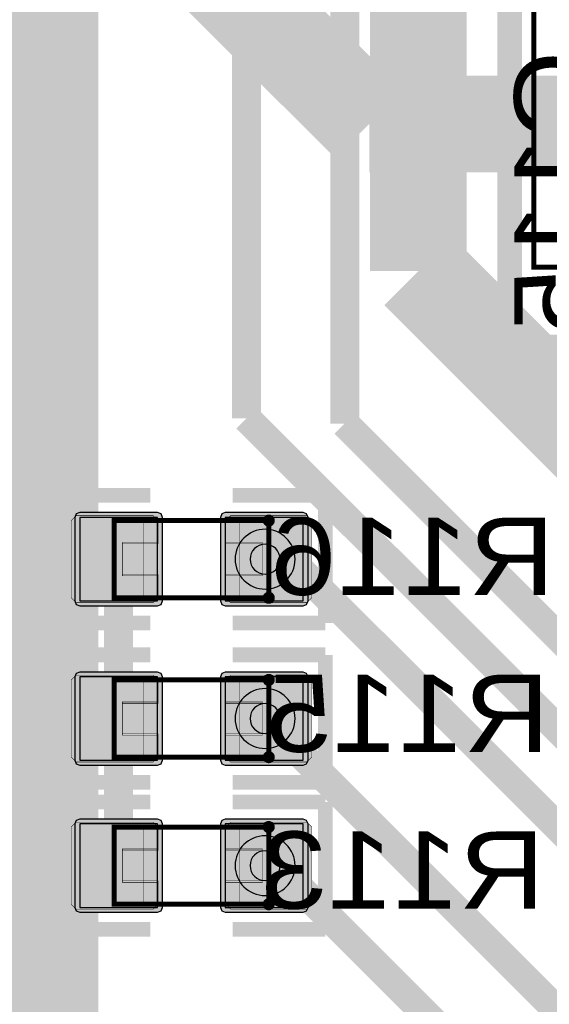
# Model space of a CAD drawing. Header units: millimetres. Extents: x -8 to 125, y -6 to 113.
# Tile 67 of 142: x 30.42 to 35.9, y 63.52 to 73.72. Entities that reach past the tile are written whole.
import ezdxf
from ezdxf.enums import TextEntityAlignment as Align

# ---------------------------------------------------------------- set-up
doc = ezdxf.new("R2010")
doc.units = ezdxf.units.MM
for name, color, linetype, true_color in [('Bottom Layer', 7, 'Continuous', 0x0000ff), ('Bottom Paste Mask Layer', 7, 'Continuous', 0x800000), ('Bottom Silkscreen Layer', 7, 'Continuous', 0x66cc33), ('Bottom Solder Mask Layer', 7, 'Continuous', 0xaa00ff), ('Component Marking Layer', 7, 'Continuous', 0x66ffcc), ('Component Shape Layer', 7, 'Continuous', 0x00cccc), ('Hole Layer', 7, 'Continuous', 0x222222), ('Inner1', 7, 'Continuous', 0x999966), ('Inner2', 7, 'Continuous', 0x008000), ('Multi-Layer', 7, 'Continuous', 0xc0c0c0), ('Pin Soldering Layer', 7, 'Continuous', 0xcc9999), ('Top Layer', 7, 'Continuous', 0xff0000), ('Top Paste Mask Layer', 7, 'Continuous', 0x808080), ('Top Silkscreen Layer', 7, 'Continuous', 0xffcc00), ('Top Solder Mask Layer', 7, 'Continuous', 0x800080)]:
    doc.layers.add(name, color=color, linetype=linetype, true_color=true_color)
doc.styles.get("Standard").update_dxf_attribs({"font": 'arial.ttf'})

msp = doc.modelspace()

# ---------------------------------------------------------------- hatches: boundary and pattern name
at = {"layer": 'Bottom Layer'}
for points in [[(31.844, 67.704), (31.844, 68.568), (31.038, 68.568), (31.038, 67.704)], [(33.351, 67.704), (33.351, 68.568), (32.545, 68.568), (32.545, 67.704)], [(31.844, 66.053), (31.844, 66.917), (31.038, 66.917), (31.038, 66.053)], [(33.351, 66.053), (33.351, 66.917), (32.545, 66.917), (32.545, 66.053)], [(31.844, 64.529), (31.844, 65.393), (31.038, 65.393), (31.038, 64.529)], [(33.351, 64.529), (33.351, 65.393), (32.545, 65.393), (32.545, 64.529)]]:
    msp.add_hatch(color=256, dxfattribs=at).paths.add_polyline_path(points)
at = {"layer": 'Bottom Paste Mask Layer'}
for points in [[(31, 68.586), (31.8, 68.586), (31.85, 68.536), (31.85, 68.308), (31.48, 68.308), (31.48, 67.978), (31.85, 67.978), (31.85, 67.736), (31.8, 67.686), (31, 67.686), (30.95, 67.736), (30.95, 68.536)], [(32.55, 68.536), (32.55, 68.308), (32.93, 68.308), (32.93, 67.978), (32.55, 67.978), (32.55, 67.736), (32.6, 67.686), (33.39, 67.686), (33.44, 67.736), (33.44, 68.536), (33.39, 68.586), (32.6, 68.586)], [(31, 66.935), (31.8, 66.935), (31.85, 66.885), (31.85, 66.657), (31.48, 66.657), (31.48, 66.327), (31.85, 66.327), (31.85, 66.085), (31.8, 66.035), (31, 66.035), (30.95, 66.085), (30.95, 66.885)], [(32.55, 66.885), (32.55, 66.657), (32.93, 66.657), (32.93, 66.327), (32.55, 66.327), (32.55, 66.085), (32.6, 66.035), (33.39, 66.035), (33.44, 66.085), (33.44, 66.885), (33.39, 66.935), (32.6, 66.935)], [(31, 65.411), (31.8, 65.411), (31.85, 65.361), (31.85, 65.133), (31.48, 65.133), (31.48, 64.803), (31.85, 64.803), (31.85, 64.561), (31.8, 64.511), (31, 64.511), (30.95, 64.561), (30.95, 65.361)], [(32.55, 65.361), (32.55, 65.133), (32.93, 65.133), (32.93, 64.803), (32.55, 64.803), (32.55, 64.561), (32.6, 64.511), (33.39, 64.511), (33.44, 64.561), (33.44, 65.361), (33.39, 65.411), (32.6, 65.411)]]:
    msp.add_hatch(color=256, dxfattribs=at).paths.add_polyline_path(points)
at = {"layer": 'Bottom Solder Mask Layer'}
for points in [[(31.895, 67.704), (31.895, 68.568), (31.88, 68.604), (31.844, 68.618), (31.038, 68.618), (31.002, 68.604), (30.987, 68.568), (30.987, 67.704), (31.002, 67.668), (31.038, 67.653), (31.844, 67.653), (31.88, 67.668)], [(33.402, 67.704), (33.402, 68.568), (33.387, 68.604), (33.351, 68.618), (32.545, 68.618), (32.509, 68.604), (32.494, 68.568), (32.494, 67.704), (32.509, 67.668), (32.545, 67.653), (33.351, 67.653), (33.387, 67.668)], [(31.895, 66.053), (31.895, 66.917), (31.88, 66.953), (31.844, 66.967), (31.038, 66.967), (31.002, 66.953), (30.987, 66.917), (30.987, 66.053), (31.002, 66.017), (31.038, 66.002), (31.844, 66.002), (31.88, 66.017)], [(33.402, 66.053), (33.402, 66.917), (33.387, 66.953), (33.351, 66.967), (32.545, 66.967), (32.509, 66.953), (32.494, 66.917), (32.494, 66.053), (32.509, 66.017), (32.545, 66.002), (33.351, 66.002), (33.387, 66.017)], [(31.895, 64.529), (31.895, 65.393), (31.88, 65.429), (31.844, 65.443), (31.038, 65.443), (31.002, 65.429), (30.987, 65.393), (30.987, 64.529), (31.002, 64.493), (31.038, 64.478), (31.844, 64.478), (31.88, 64.493)], [(33.402, 64.529), (33.402, 65.393), (33.387, 65.429), (33.351, 65.443), (32.545, 65.443), (32.509, 65.429), (32.494, 65.393), (32.494, 64.529), (32.509, 64.493), (32.545, 64.478), (33.351, 64.478), (33.387, 64.493)]]:
    msp.add_hatch(color=256, dxfattribs=at).paths.add_polyline_path(points)
at = {"layer": 'Component Marking Layer'}
for points in [[(32.935, 68.536, 1), (33.055, 68.536, 1)], [(32.935, 67.736, 1), (33.055, 67.736, 1)], [(32.935, 66.885, 1), (33.055, 66.885, 1)], [(32.935, 66.085, 1), (33.055, 66.085, 1)], [(32.935, 65.361, 1), (33.055, 65.361, 1)], [(32.935, 64.561, 1), (33.055, 64.561, 1)]]:
    msp.add_hatch(color=256, dxfattribs=at).paths.add_polyline_path(points)
at = {"layer": 'Pin Soldering Layer'}
for points in [[(31.395, 67.736), (31.395, 68.536), (31.695, 68.536), (31.695, 67.736)], [(31.395, 68.536), (31.395, 67.736), (31.695, 67.736), (31.695, 68.536)], [(32.995, 67.736), (32.995, 68.536), (32.695, 68.536), (32.695, 67.736)], [(32.995, 68.536), (32.995, 67.736), (32.695, 67.736), (32.695, 68.536)], [(31.395, 66.085), (31.395, 66.885), (31.695, 66.885), (31.695, 66.085)], [(31.395, 66.885), (31.395, 66.085), (31.695, 66.085), (31.695, 66.885)], [(32.995, 66.085), (32.995, 66.885), (32.695, 66.885), (32.695, 66.085)], [(32.995, 66.885), (32.995, 66.085), (32.695, 66.085), (32.695, 66.885)], [(31.395, 64.561), (31.395, 65.361), (31.695, 65.361), (31.695, 64.561)], [(31.395, 65.361), (31.395, 64.561), (31.695, 64.561), (31.695, 65.361)], [(32.995, 64.561), (32.995, 65.361), (32.695, 65.361), (32.695, 64.561)], [(32.995, 65.361), (32.995, 64.561), (32.695, 64.561), (32.695, 65.361)]]:
    msp.add_hatch(color=256, dxfattribs=at).paths.add_polyline_path(points)
at = {"layer": 'Top Layer'}
for points in [[(31.844, 67.704), (31.844, 68.568), (31.038, 68.568), (31.038, 67.704)], [(33.351, 67.704), (33.351, 68.568), (32.545, 68.568), (32.545, 67.704)], [(31.844, 66.053), (31.844, 66.917), (31.038, 66.917), (31.038, 66.053)], [(33.351, 66.053), (33.351, 66.917), (32.545, 66.917), (32.545, 66.053)], [(31.844, 64.529), (31.844, 65.393), (31.038, 65.393), (31.038, 64.529)], [(33.351, 64.529), (33.351, 65.393), (32.545, 65.393), (32.545, 64.529)]]:
    msp.add_hatch(color=256, dxfattribs=at).paths.add_polyline_path(points)
at = {"layer": 'Top Paste Mask Layer'}
for points in [[(31, 67.686), (31.8, 67.686), (31.85, 67.736), (31.85, 67.964), (31.48, 67.964), (31.48, 68.294), (31.85, 68.294), (31.85, 68.536), (31.8, 68.586), (31, 68.586), (30.95, 68.536), (30.95, 67.736)], [(32.55, 67.736), (32.55, 67.964), (32.93, 67.964), (32.93, 68.294), (32.55, 68.294), (32.55, 68.536), (32.6, 68.586), (33.39, 68.586), (33.44, 68.536), (33.44, 67.736), (33.39, 67.686), (32.6, 67.686)], [(31, 66.035), (31.8, 66.035), (31.85, 66.085), (31.85, 66.313), (31.48, 66.313), (31.48, 66.643), (31.85, 66.643), (31.85, 66.885), (31.8, 66.935), (31, 66.935), (30.95, 66.885), (30.95, 66.085)], [(32.55, 66.085), (32.55, 66.313), (32.93, 66.313), (32.93, 66.643), (32.55, 66.643), (32.55, 66.885), (32.6, 66.935), (33.39, 66.935), (33.44, 66.885), (33.44, 66.085), (33.39, 66.035), (32.6, 66.035)], [(31, 64.511), (31.8, 64.511), (31.85, 64.561), (31.85, 64.789), (31.48, 64.789), (31.48, 65.119), (31.85, 65.119), (31.85, 65.361), (31.8, 65.411), (31, 65.411), (30.95, 65.361), (30.95, 64.561)], [(32.55, 64.561), (32.55, 64.789), (32.93, 64.789), (32.93, 65.119), (32.55, 65.119), (32.55, 65.361), (32.6, 65.411), (33.39, 65.411), (33.44, 65.361), (33.44, 64.561), (33.39, 64.511), (32.6, 64.511)]]:
    msp.add_hatch(color=256, dxfattribs=at).paths.add_polyline_path(points)
at = {"layer": 'Top Solder Mask Layer'}
for points in [[(31.895, 67.704), (31.895, 68.568), (31.88, 68.604), (31.844, 68.618), (31.038, 68.618), (31.002, 68.604), (30.987, 68.568), (30.987, 67.704), (31.002, 67.668), (31.038, 67.653), (31.844, 67.653), (31.88, 67.668)], [(33.402, 67.704), (33.402, 68.568), (33.387, 68.604), (33.351, 68.618), (32.545, 68.618), (32.509, 68.604), (32.494, 68.568), (32.494, 67.704), (32.509, 67.668), (32.545, 67.653), (33.351, 67.653), (33.387, 67.668)], [(31.895, 66.053), (31.895, 66.917), (31.88, 66.953), (31.844, 66.967), (31.038, 66.967), (31.002, 66.953), (30.987, 66.917), (30.987, 66.053), (31.002, 66.017), (31.038, 66.002), (31.844, 66.002), (31.88, 66.017)], [(33.402, 66.053), (33.402, 66.917), (33.387, 66.953), (33.351, 66.967), (32.545, 66.967), (32.509, 66.953), (32.494, 66.917), (32.494, 66.053), (32.509, 66.017), (32.545, 66.002), (33.351, 66.002), (33.387, 66.017)], [(31.895, 64.529), (31.895, 65.393), (31.88, 65.429), (31.844, 65.443), (31.038, 65.443), (31.002, 65.429), (30.987, 65.393), (30.987, 64.529), (31.002, 64.493), (31.038, 64.478), (31.844, 64.478), (31.88, 64.493)], [(33.402, 64.529), (33.402, 65.393), (33.387, 65.429), (33.351, 65.443), (32.545, 65.443), (32.509, 65.429), (32.494, 65.393), (32.494, 64.529), (32.509, 64.493), (32.545, 64.478), (33.351, 64.478), (33.387, 64.493)]]:
    msp.add_hatch(color=256, dxfattribs=at).paths.add_polyline_path(points)

# ---------------------------------------------------------------- linework, layer by layer
at = {"layer": 'Bottom Layer'}
for points in [[(31.844, 67.704), (31.844, 68.568), (31.038, 68.568), (31.038, 67.704)], [(33.351, 67.704), (33.351, 68.568), (32.545, 68.568), (32.545, 67.704)], [(31.844, 66.053), (31.844, 66.917), (31.038, 66.917), (31.038, 66.053)], [(33.351, 66.053), (33.351, 66.917), (32.545, 66.917), (32.545, 66.053)], [(31.844, 64.529), (31.844, 65.393), (31.038, 65.393), (31.038, 64.529)], [(33.351, 64.529), (33.351, 65.393), (32.545, 65.393), (32.545, 64.529)]]:
    msp.add_lwpolyline(points, close=True, dxfattribs=at)
at = {"layer": 'Bottom Layer', "const_width": 0.3}
for points in [[(31.441, 68.136), (31.441, 66.485)], [(29.134, 66.485), (31.441, 66.485)], [(31.441, 64.961), (31.441, 66.485)]]:
    msp.add_lwpolyline(points, dxfattribs=at)
at = {"layer": 'Bottom Paste Mask Layer', "const_width": 0.00508}
for points in [[(31, 68.586), (31.8, 68.586), (31.85, 68.536), (31.85, 68.308), (31.48, 68.308), (31.48, 67.978), (31.85, 67.978), (31.85, 67.736), (31.8, 67.686), (31, 67.686), (30.95, 67.736), (30.95, 68.536)], [(31, 68.586), (31.8, 68.586), (31.85, 68.536), (31.85, 68.308), (31.48, 68.308), (31.48, 67.978), (31.85, 67.978), (31.85, 67.736), (31.8, 67.686), (31, 67.686), (30.95, 67.736), (30.95, 68.536)], [(32.55, 68.536), (32.55, 68.308), (32.93, 68.308), (32.93, 67.978), (32.55, 67.978), (32.55, 67.736), (32.6, 67.686), (33.39, 67.686), (33.44, 67.736), (33.44, 68.536), (33.39, 68.586), (32.6, 68.586)], [(32.55, 68.536), (32.55, 68.308), (32.93, 68.308), (32.93, 67.978), (32.55, 67.978), (32.55, 67.736), (32.6, 67.686), (33.39, 67.686), (33.44, 67.736), (33.44, 68.536), (33.39, 68.586), (32.6, 68.586)], [(31, 66.935), (31.8, 66.935), (31.85, 66.885), (31.85, 66.657), (31.48, 66.657), (31.48, 66.327), (31.85, 66.327), (31.85, 66.085), (31.8, 66.035), (31, 66.035), (30.95, 66.085), (30.95, 66.885)], [(31, 66.935), (31.8, 66.935), (31.85, 66.885), (31.85, 66.657), (31.48, 66.657), (31.48, 66.327), (31.85, 66.327), (31.85, 66.085), (31.8, 66.035), (31, 66.035), (30.95, 66.085), (30.95, 66.885)], [(32.55, 66.885), (32.55, 66.657), (32.93, 66.657), (32.93, 66.327), (32.55, 66.327), (32.55, 66.085), (32.6, 66.035), (33.39, 66.035), (33.44, 66.085), (33.44, 66.885), (33.39, 66.935), (32.6, 66.935)], [(32.55, 66.885), (32.55, 66.657), (32.93, 66.657), (32.93, 66.327), (32.55, 66.327), (32.55, 66.085), (32.6, 66.035), (33.39, 66.035), (33.44, 66.085), (33.44, 66.885), (33.39, 66.935), (32.6, 66.935)], [(31, 65.411), (31.8, 65.411), (31.85, 65.361), (31.85, 65.133), (31.48, 65.133), (31.48, 64.803), (31.85, 64.803), (31.85, 64.561), (31.8, 64.511), (31, 64.511), (30.95, 64.561), (30.95, 65.361)], [(31, 65.411), (31.8, 65.411), (31.85, 65.361), (31.85, 65.133), (31.48, 65.133), (31.48, 64.803), (31.85, 64.803), (31.85, 64.561), (31.8, 64.511), (31, 64.511), (30.95, 64.561), (30.95, 65.361)], [(32.55, 65.361), (32.55, 65.133), (32.93, 65.133), (32.93, 64.803), (32.55, 64.803), (32.55, 64.561), (32.6, 64.511), (33.39, 64.511), (33.44, 64.561), (33.44, 65.361), (33.39, 65.411), (32.6, 65.411)], [(32.55, 65.361), (32.55, 65.133), (32.93, 65.133), (32.93, 64.803), (32.55, 64.803), (32.55, 64.561), (32.6, 64.511), (33.39, 64.511), (33.44, 64.561), (33.44, 65.361), (33.39, 65.411), (32.6, 65.411)]]:
    msp.add_lwpolyline(points, close=True, dxfattribs=at)
at = {"layer": 'Bottom Silkscreen Layer', "const_width": 0.152}
for points in [[(30.809, 67.475), (30.809, 68.796)], [(30.809, 68.796), (31.768, 68.796)], [(30.809, 67.475), (30.809, 68.796)], [(30.809, 68.796), (31.768, 68.796)], [(33.58, 68.796), (32.621, 68.796)], [(33.58, 68.796), (32.621, 68.796)], [(33.58, 67.475), (33.58, 68.796)], [(33.58, 67.475), (33.58, 68.796)], [(31.768, 67.475), (30.809, 67.475)], [(31.768, 67.475), (30.809, 67.475)], [(32.621, 67.475), (33.58, 67.475)], [(32.621, 67.475), (33.58, 67.475)], [(30.809, 65.824), (30.809, 67.145)], [(30.809, 67.145), (31.768, 67.145)], [(30.809, 65.824), (30.809, 67.145)], [(30.809, 67.145), (31.768, 67.145)], [(33.58, 67.145), (32.621, 67.145)], [(33.58, 67.145), (32.621, 67.145)], [(33.58, 65.824), (33.58, 67.145)], [(33.58, 65.824), (33.58, 67.145)], [(31.768, 65.824), (30.809, 65.824)], [(31.768, 65.824), (30.809, 65.824)], [(32.621, 65.824), (33.58, 65.824)], [(32.621, 65.824), (33.58, 65.824)], [(30.809, 64.3), (30.809, 65.621)], [(30.809, 65.621), (31.768, 65.621)], [(30.809, 64.3), (30.809, 65.621)], [(30.809, 65.621), (31.768, 65.621)], [(33.58, 65.621), (32.621, 65.621)], [(33.58, 65.621), (32.621, 65.621)], [(33.58, 64.3), (33.58, 65.621)], [(33.58, 64.3), (33.58, 65.621)], [(31.768, 64.3), (30.809, 64.3)], [(31.768, 64.3), (30.809, 64.3)], [(32.621, 64.3), (33.58, 64.3)], [(32.621, 64.3), (33.58, 64.3)]]:
    msp.add_lwpolyline(points, dxfattribs=at)
at = {"layer": 'Bottom Solder Mask Layer'}
for points in [[(31.895, 67.704), (31.895, 68.568), (31.88, 68.604), (31.844, 68.618), (31.038, 68.618), (31.002, 68.604), (30.987, 68.568), (30.987, 67.704), (31.002, 67.668), (31.038, 67.653), (31.844, 67.653), (31.88, 67.668)], [(33.402, 67.704), (33.402, 68.568), (33.387, 68.604), (33.351, 68.618), (32.545, 68.618), (32.509, 68.604), (32.494, 68.568), (32.494, 67.704), (32.509, 67.668), (32.545, 67.653), (33.351, 67.653), (33.387, 67.668)], [(31.895, 66.053), (31.895, 66.917), (31.88, 66.953), (31.844, 66.967), (31.038, 66.967), (31.002, 66.953), (30.987, 66.917), (30.987, 66.053), (31.002, 66.017), (31.038, 66.002), (31.844, 66.002), (31.88, 66.017)], [(33.402, 66.053), (33.402, 66.917), (33.387, 66.953), (33.351, 66.967), (32.545, 66.967), (32.509, 66.953), (32.494, 66.917), (32.494, 66.053), (32.509, 66.017), (32.545, 66.002), (33.351, 66.002), (33.387, 66.017)], [(31.895, 64.529), (31.895, 65.393), (31.88, 65.429), (31.844, 65.443), (31.038, 65.443), (31.002, 65.429), (30.987, 65.393), (30.987, 64.529), (31.002, 64.493), (31.038, 64.478), (31.844, 64.478), (31.88, 64.493)], [(33.402, 64.529), (33.402, 65.393), (33.387, 65.429), (33.351, 65.443), (32.545, 65.443), (32.509, 65.429), (32.494, 65.393), (32.494, 64.529), (32.509, 64.493), (32.545, 64.478), (33.351, 64.478), (33.387, 64.493)]]:
    msp.add_lwpolyline(points, close=True, dxfattribs=at)
at = {"layer": 'Component Marking Layer', "const_width": 0.00508}
for points in [[(32.935, 68.536, 1), (33.055, 68.536, 1)], [(32.935, 67.736, 1), (33.055, 67.736, 1)], [(32.935, 66.885, 1), (33.055, 66.885, 1)], [(32.935, 66.085, 1), (33.055, 66.085, 1)], [(32.935, 65.361, 1), (33.055, 65.361, 1)], [(32.935, 64.561, 1), (33.055, 64.561, 1)]]:
    msp.add_lwpolyline(points, format="xyb", close=True, dxfattribs=at)
at = {"layer": 'Component Shape Layer', "const_width": 0.0508}
for points in [[(35.738, 76.16), (38.938, 76.16), (38.938, 71.16), (35.738, 71.16)], [(35.738, 76.16), (38.938, 76.16), (38.938, 71.16), (35.738, 71.16)], [(32.995, 67.736), (32.995, 68.536), (31.395, 68.536), (31.395, 67.736)], [(32.995, 68.536), (32.995, 67.736), (31.395, 67.736), (31.395, 68.536)], [(32.995, 67.736), (32.995, 68.536), (31.395, 68.536), (31.395, 67.736)], [(32.995, 68.536), (32.995, 67.736), (31.395, 67.736), (31.395, 68.536)], [(32.995, 66.085), (32.995, 66.885), (31.395, 66.885), (31.395, 66.085)], [(32.995, 66.885), (32.995, 66.085), (31.395, 66.085), (31.395, 66.885)], [(32.995, 66.085), (32.995, 66.885), (31.395, 66.885), (31.395, 66.085)], [(32.995, 66.885), (32.995, 66.085), (31.395, 66.085), (31.395, 66.885)], [(32.995, 64.561), (32.995, 65.361), (31.395, 65.361), (31.395, 64.561)], [(32.995, 65.361), (32.995, 64.561), (31.395, 64.561), (31.395, 65.361)], [(32.995, 64.561), (32.995, 65.361), (31.395, 65.361), (31.395, 64.561)], [(32.995, 65.361), (32.995, 64.561), (31.395, 64.561), (31.395, 65.361)]]:
    msp.add_lwpolyline(points, close=True, dxfattribs=at)
at = {"layer": 'Hole Layer'}
for points in [[(32.802, 68.136, 1), (33.112, 68.136, 1)], [(32.802, 66.485, 1), (33.112, 66.485, 1)], [(32.802, 64.961, 1), (33.112, 64.961, 1)]]:
    msp.add_lwpolyline(points, format="xyb", close=True, dxfattribs=at)
at = {"layer": 'Inner1', "const_width": 1}
for points in [[(34.036, 72.644), (32.258, 74.422)], [(48.624, 72.644), (34.036, 72.644)]]:
    msp.add_lwpolyline(points, dxfattribs=at)
at = {"layer": 'Inner2'}
for points, const_width in [([(34.544, 78.486), (34.544, 71.12)], 1), ([(30.48, 77.551), (30.48, 71.398)], 1.5), ([(30.48, 71.398), (30.48, 60.014)], 1.5), ([(29.134, 71.501), (30.377, 71.501)], 1), ([(30.377, 71.501), (30.48, 71.398)], 1), ([(34.544, 71.12), (38.354, 67.31)], 1)]:
    msp.add_lwpolyline(points, dxfattribs=dict(at, const_width=const_width))
at = {"layer": 'Multi-Layer'}
for points in [[(32.647, 68.136, 1), (33.267, 68.136, 1)], [(32.647, 66.485, 1), (33.267, 66.485, 1)], [(32.647, 64.961, 1), (33.267, 64.961, 1)]]:
    msp.add_lwpolyline(points, format="xyb", close=True, dxfattribs=at)
at = {"layer": 'Pin Soldering Layer', "const_width": 0.00508}
for points in [[(31.395, 67.736), (31.395, 68.536), (31.695, 68.536), (31.695, 67.736)], [(31.395, 68.536), (31.395, 67.736), (31.695, 67.736), (31.695, 68.536)], [(31.395, 67.736), (31.395, 68.536), (31.695, 68.536), (31.695, 67.736)], [(31.395, 68.536), (31.395, 67.736), (31.695, 67.736), (31.695, 68.536)], [(32.995, 67.736), (32.995, 68.536), (32.695, 68.536), (32.695, 67.736)], [(32.995, 68.536), (32.995, 67.736), (32.695, 67.736), (32.695, 68.536)], [(32.995, 67.736), (32.995, 68.536), (32.695, 68.536), (32.695, 67.736)], [(32.995, 68.536), (32.995, 67.736), (32.695, 67.736), (32.695, 68.536)], [(31.395, 66.085), (31.395, 66.885), (31.695, 66.885), (31.695, 66.085)], [(31.395, 66.885), (31.395, 66.085), (31.695, 66.085), (31.695, 66.885)], [(31.395, 66.085), (31.395, 66.885), (31.695, 66.885), (31.695, 66.085)], [(31.395, 66.885), (31.395, 66.085), (31.695, 66.085), (31.695, 66.885)], [(32.995, 66.085), (32.995, 66.885), (32.695, 66.885), (32.695, 66.085)], [(32.995, 66.885), (32.995, 66.085), (32.695, 66.085), (32.695, 66.885)], [(32.995, 66.085), (32.995, 66.885), (32.695, 66.885), (32.695, 66.085)], [(32.995, 66.885), (32.995, 66.085), (32.695, 66.085), (32.695, 66.885)], [(31.395, 64.561), (31.395, 65.361), (31.695, 65.361), (31.695, 64.561)], [(31.395, 65.361), (31.395, 64.561), (31.695, 64.561), (31.695, 65.361)], [(31.395, 64.561), (31.395, 65.361), (31.695, 65.361), (31.695, 64.561)], [(31.395, 65.361), (31.395, 64.561), (31.695, 64.561), (31.695, 65.361)], [(32.995, 64.561), (32.995, 65.361), (32.695, 65.361), (32.695, 64.561)], [(32.995, 65.361), (32.995, 64.561), (32.695, 64.561), (32.695, 65.361)], [(32.995, 64.561), (32.995, 65.361), (32.695, 65.361), (32.695, 64.561)], [(32.995, 65.361), (32.995, 64.561), (32.695, 64.561), (32.695, 65.361)]]:
    msp.add_lwpolyline(points, close=True, dxfattribs=at)
at = {"layer": 'Top Layer', "const_width": 0.3}
for points in [[(33.782, 69.541), (33.782, 81.748)], [(32.766, 69.596), (32.766, 77.765)], [(47.271, 55.091), (32.766, 69.596)], [(46.173, 57.15), (33.782, 69.541)], [(29.134, 68.961), (30.616, 68.961)], [(30.616, 68.961), (31.441, 68.136)], [(33.211, 68.136), (32.957, 68.136)], [(46.717, 54.629), (33.211, 68.136)], [(31.378, 66.421), (31.441, 66.485)], [(40.767, 58.674), (32.957, 66.485)], [(29.134, 66.421), (31.378, 66.421)], [(29.134, 65.151), (31.251, 65.151)], [(31.251, 65.151), (31.441, 64.961)], [(33.084, 64.961), (32.957, 64.961)], [(43.942, 54.102), (33.084, 64.961)]]:
    msp.add_lwpolyline(points, dxfattribs=at)
at = {"layer": 'Top Layer'}
for points in [[(31.844, 67.704), (31.844, 68.568), (31.038, 68.568), (31.038, 67.704)], [(33.351, 67.704), (33.351, 68.568), (32.545, 68.568), (32.545, 67.704)], [(31.844, 66.053), (31.844, 66.917), (31.038, 66.917), (31.038, 66.053)], [(33.351, 66.053), (33.351, 66.917), (32.545, 66.917), (32.545, 66.053)], [(31.844, 64.529), (31.844, 65.393), (31.038, 65.393), (31.038, 64.529)], [(33.351, 64.529), (33.351, 65.393), (32.545, 65.393), (32.545, 64.529)]]:
    msp.add_lwpolyline(points, close=True, dxfattribs=at)
at = {"layer": 'Top Paste Mask Layer', "const_width": 0.00508}
for points in [[(31, 67.686), (31.8, 67.686), (31.85, 67.736), (31.85, 67.964), (31.48, 67.964), (31.48, 68.294), (31.85, 68.294), (31.85, 68.536), (31.8, 68.586), (31, 68.586), (30.95, 68.536), (30.95, 67.736)], [(31, 67.686), (31.8, 67.686), (31.85, 67.736), (31.85, 67.964), (31.48, 67.964), (31.48, 68.294), (31.85, 68.294), (31.85, 68.536), (31.8, 68.586), (31, 68.586), (30.95, 68.536), (30.95, 67.736)], [(32.55, 67.736), (32.55, 67.964), (32.93, 67.964), (32.93, 68.294), (32.55, 68.294), (32.55, 68.536), (32.6, 68.586), (33.39, 68.586), (33.44, 68.536), (33.44, 67.736), (33.39, 67.686), (32.6, 67.686)], [(32.55, 67.736), (32.55, 67.964), (32.93, 67.964), (32.93, 68.294), (32.55, 68.294), (32.55, 68.536), (32.6, 68.586), (33.39, 68.586), (33.44, 68.536), (33.44, 67.736), (33.39, 67.686), (32.6, 67.686)], [(31, 66.035), (31.8, 66.035), (31.85, 66.085), (31.85, 66.313), (31.48, 66.313), (31.48, 66.643), (31.85, 66.643), (31.85, 66.885), (31.8, 66.935), (31, 66.935), (30.95, 66.885), (30.95, 66.085)], [(31, 66.035), (31.8, 66.035), (31.85, 66.085), (31.85, 66.313), (31.48, 66.313), (31.48, 66.643), (31.85, 66.643), (31.85, 66.885), (31.8, 66.935), (31, 66.935), (30.95, 66.885), (30.95, 66.085)], [(32.55, 66.085), (32.55, 66.313), (32.93, 66.313), (32.93, 66.643), (32.55, 66.643), (32.55, 66.885), (32.6, 66.935), (33.39, 66.935), (33.44, 66.885), (33.44, 66.085), (33.39, 66.035), (32.6, 66.035)], [(32.55, 66.085), (32.55, 66.313), (32.93, 66.313), (32.93, 66.643), (32.55, 66.643), (32.55, 66.885), (32.6, 66.935), (33.39, 66.935), (33.44, 66.885), (33.44, 66.085), (33.39, 66.035), (32.6, 66.035)], [(31, 64.511), (31.8, 64.511), (31.85, 64.561), (31.85, 64.789), (31.48, 64.789), (31.48, 65.119), (31.85, 65.119), (31.85, 65.361), (31.8, 65.411), (31, 65.411), (30.95, 65.361), (30.95, 64.561)], [(31, 64.511), (31.8, 64.511), (31.85, 64.561), (31.85, 64.789), (31.48, 64.789), (31.48, 65.119), (31.85, 65.119), (31.85, 65.361), (31.8, 65.411), (31, 65.411), (30.95, 65.361), (30.95, 64.561)], [(32.55, 64.561), (32.55, 64.789), (32.93, 64.789), (32.93, 65.119), (32.55, 65.119), (32.55, 65.361), (32.6, 65.411), (33.39, 65.411), (33.44, 65.361), (33.44, 64.561), (33.39, 64.511), (32.6, 64.511)], [(32.55, 64.561), (32.55, 64.789), (32.93, 64.789), (32.93, 65.119), (32.55, 65.119), (32.55, 65.361), (32.6, 65.411), (33.39, 65.411), (33.44, 65.361), (33.44, 64.561), (33.39, 64.511), (32.6, 64.511)]]:
    msp.add_lwpolyline(points, close=True, dxfattribs=at)
at = {"layer": 'Top Silkscreen Layer'}
for points, const_width in [([(35.488, 70.335), (35.488, 76.985)], 0.254), ([(35.488, 70.335), (35.488, 76.985)], 0.254), ([(36.638, 70.335), (35.488, 70.335)], 0.254), ([(36.638, 70.335), (35.488, 70.335)], 0.254), ([(31.768, 68.796), (30.809, 68.796)], 0.152), ([(30.809, 68.796), (30.809, 67.475)], 0.152), ([(31.768, 68.796), (30.809, 68.796)], 0.152), ([(30.809, 68.796), (30.809, 67.475)], 0.152), ([(32.621, 68.796), (33.58, 68.796)], 0.152), ([(32.621, 68.796), (33.58, 68.796)], 0.152), ([(33.58, 68.796), (33.58, 67.475)], 0.152), ([(33.58, 68.796), (33.58, 67.475)], 0.152), ([(30.809, 67.475), (31.768, 67.475)], 0.152), ([(30.809, 67.475), (31.768, 67.475)], 0.152), ([(33.58, 67.475), (32.621, 67.475)], 0.152), ([(33.58, 67.475), (32.621, 67.475)], 0.152), ([(31.768, 67.145), (30.809, 67.145)], 0.152), ([(30.809, 67.145), (30.809, 65.824)], 0.152), ([(31.768, 67.145), (30.809, 67.145)], 0.152), ([(30.809, 67.145), (30.809, 65.824)], 0.152), ([(32.621, 67.145), (33.58, 67.145)], 0.152), ([(32.621, 67.145), (33.58, 67.145)], 0.152), ([(33.58, 67.145), (33.58, 65.824)], 0.152), ([(33.58, 67.145), (33.58, 65.824)], 0.152), ([(30.809, 65.824), (31.768, 65.824)], 0.152), ([(30.809, 65.824), (31.768, 65.824)], 0.152), ([(33.58, 65.824), (32.621, 65.824)], 0.152), ([(33.58, 65.824), (32.621, 65.824)], 0.152), ([(31.768, 65.621), (30.809, 65.621)], 0.152), ([(30.809, 65.621), (30.809, 64.3)], 0.152), ([(31.768, 65.621), (30.809, 65.621)], 0.152), ([(30.809, 65.621), (30.809, 64.3)], 0.152), ([(32.621, 65.621), (33.58, 65.621)], 0.152), ([(32.621, 65.621), (33.58, 65.621)], 0.152), ([(33.58, 65.621), (33.58, 64.3)], 0.152), ([(33.58, 65.621), (33.58, 64.3)], 0.152), ([(30.809, 64.3), (31.768, 64.3)], 0.152), ([(30.809, 64.3), (31.768, 64.3)], 0.152), ([(33.58, 64.3), (32.621, 64.3)], 0.152), ([(33.58, 64.3), (32.621, 64.3)], 0.152)]:
    msp.add_lwpolyline(points, dxfattribs=dict(at, const_width=const_width))
at = {"layer": 'Top Solder Mask Layer'}
for points in [[(31.895, 67.704), (31.895, 68.568), (31.88, 68.604), (31.844, 68.618), (31.038, 68.618), (31.002, 68.604), (30.987, 68.568), (30.987, 67.704), (31.002, 67.668), (31.038, 67.653), (31.844, 67.653), (31.88, 67.668)], [(33.402, 67.704), (33.402, 68.568), (33.387, 68.604), (33.351, 68.618), (32.545, 68.618), (32.509, 68.604), (32.494, 68.568), (32.494, 67.704), (32.509, 67.668), (32.545, 67.653), (33.351, 67.653), (33.387, 67.668)], [(31.895, 66.053), (31.895, 66.917), (31.88, 66.953), (31.844, 66.967), (31.038, 66.967), (31.002, 66.953), (30.987, 66.917), (30.987, 66.053), (31.002, 66.017), (31.038, 66.002), (31.844, 66.002), (31.88, 66.017)], [(33.402, 66.053), (33.402, 66.917), (33.387, 66.953), (33.351, 66.967), (32.545, 66.967), (32.509, 66.953), (32.494, 66.917), (32.494, 66.053), (32.509, 66.017), (32.545, 66.002), (33.351, 66.002), (33.387, 66.017)], [(31.895, 64.529), (31.895, 65.393), (31.88, 65.429), (31.844, 65.443), (31.038, 65.443), (31.002, 65.429), (30.987, 65.393), (30.987, 64.529), (31.002, 64.493), (31.038, 64.478), (31.844, 64.478), (31.88, 64.493)], [(33.402, 64.529), (33.402, 65.393), (33.387, 65.429), (33.351, 65.443), (32.545, 65.443), (32.509, 65.429), (32.494, 65.393), (32.494, 64.529), (32.509, 64.493), (32.545, 64.478), (33.351, 64.478), (33.387, 64.493)]]:
    msp.add_lwpolyline(points, close=True, dxfattribs=at)

# ---------------------------------------------------------------- texts
at = {"layer": 'Bottom Silkscreen Layer', "text_generation_flag": 2, "width": 1.1}
for s, rotation, p in [('C115', 450, (36.576, 73.406)), ('R116', 720, (35.954, 67.526)), ('R115', 1080, (35.903, 65.9)), ('R113', 1080, (35.852, 64.275))]:
    msp.add_text(s, height=0.8001, rotation=rotation, dxfattribs=at).set_placement(p, align=Align.BOTTOM_LEFT)

doc.saveas('drawing.dxf')
